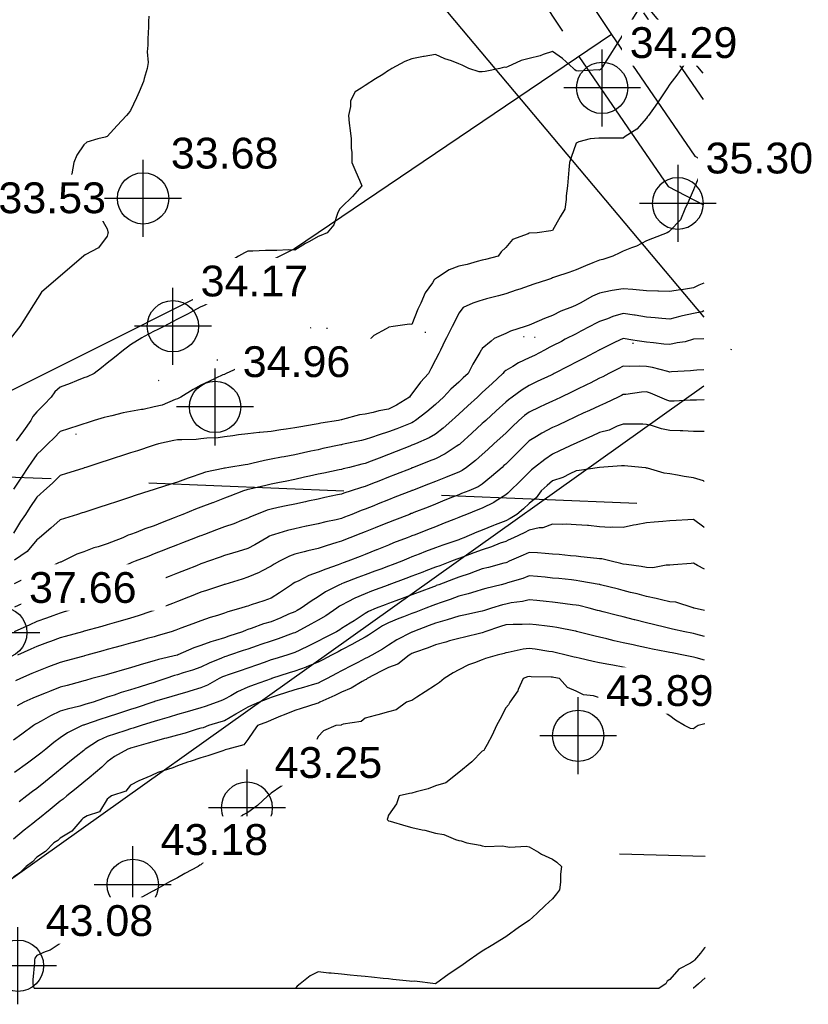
# Model space of a CAD drawing. Header units: feet. Extents: x 3864848 to 3865083, y 295718 to 295949.
# Tile 5 of 7: x 3864982 to 3865083, y 295718 to 295844. Entities that reach past the tile are written whole.
import ezdxf

# ---------------------------------------------------------------- set-up
doc = ezdxf.new("R2010")
doc.units = ezdxf.units.FT
doc.header["$LTSCALE"] = 100
doc.header["$MEASUREMENT"] = 0
doc.linetypes.add('DOT2', pattern=[0.125, 0, -0.125])
doc.linetypes.add('HIDDEN', pattern=[0.375, 0.25, -0.125])
for name, color, linetype in [('C-TOPO-Primaire', 3, 'CONTINUOUS'), ('C-TOPO-Secondaire', 42, 'CONTINUOUS'), ('CL', 4, 'CONTINUOUS'), ('DASH', 3, 'HIDDEN'), ('RPROP', 1, 'CONTINUOUS'), ('TOE', 7, 'DOT2')]:
    doc.layers.add(name, color=color, linetype=linetype)
doc.layers.add('G-ANNO-DIMS', color=1, linetype='CONTINUOUS', lineweight=30)
doc.styles.add('Arial', font='arial.ttf', dxfattribs={"height": 1200})

# ---------------------------------------------------------------- blocks, each defined once
blk = doc.blocks.new('Cotes d_élévation - Cote d_élévation - Cible remplie-175860-Plan Masse')
at = {"layer": 'G-ANNO-DIMS'}
for p, q in [((0, -3), (0, 3)), ((3, 0), (-3, 0))]:
    blk.add_line(p, q, dxfattribs=at)
blk.add_circle((0, 0), 2, dxfattribs=at)

msp = doc.modelspace()

# ---------------------------------------------------------------- linework, layer by layer
at = {"layer": 'C-TOPO-Primaire', "linetype": 'Continuous'}
for points, elevation in [([(3864998.21, 295844.74), (3864998.19, 295844.06), (3864998.2, 295843.37), (3864998.11, 295841.85), (3864998.11, 295841.06), (3864998.02, 295840.19), (3864998.14, 295838.81), (3864998.02, 295838.06), (3864997.63, 295836.8), (3864997.55, 295836.4), (3864996.99, 295835.06), (3864996.65, 295834.3), (3864995.89, 295832.69), (3864995.61, 295832.34), (3864995.37, 295832.06), (3864994.19, 295830.76), (3864992.89, 295829.35), (3864992.65, 295829.3), (3864991.69, 295829.06), (3864990.31, 295828.64), (3864989.89, 295828.31), (3864988.99, 295826.96), (3864988.61, 295826.06), (3864988.36, 295824.59), (3864988.33, 295824.5), (3864988.02, 295823.06), (3864988.98, 295822.15), (3864989.89, 295821.39), (3864990.46, 295820.62), (3864990.93, 295820.06), (3864991.98, 295819.15), (3864992.89, 295817.56), (3864992.99, 295817.16), (3864993, 295817.06), (3864992.98, 295816.97), (3864992.89, 295816.63), (3864991.8, 295815.15), (3864990.08, 295814.25), (3864989.89, 295814.13)], 110), ([(3865069.23, 295807.06), (3865069, 295806.95), (3865067.89, 295806.73), (3865066.5, 295806.45), (3865066.18, 295806.34), (3865064.89, 295806.03), (3865063.84, 295806.11), (3865063.01, 295806.18), (3865061.89, 295806.28), (3865060.44, 295806.51), (3865060.36, 295806.53), (3865058.89, 295806.75), (3865057.6, 295806.35), (3865056.91, 295806.07), (3865055.89, 295805.71), (3865055.46, 295805.49), (3865054.64, 295805.06), (3865053.49, 295804.46), (3865052.89, 295804.15), (3865051.51, 295803.44), (3865051.02, 295803.18), (3865049.89, 295802.6), (3865049.51, 295802.44), (3865048.84, 295802.06), (3865047.56, 295801.39), (3865046.89, 295801.05), (3865045.52, 295800.43), (3865044.81, 295799.98), (3865043.89, 295799.45), (3865043.68, 295799.27), (3865043.52, 295799.06), (3865042.15, 295797.8), (3865040.89, 295796.64), (3865040.59, 295796.36), (3865040.27, 295796.06), (3865039.03, 295794.92), (3865037.89, 295793.89), (3865037.46, 295793.49), (3865036.98, 295793.06), (3865035.87, 295792.08), (3865034.89, 295791.32), (3865034.11, 295790.84), (3865032.33, 295790.06), (3865032.02, 295789.93), (3865031.89, 295789.89), (3865031.6, 295789.77), (3865029.87, 295789.08), (3865028.89, 295788.7), (3865027.69, 295788.26), (3865026.68, 295787.85), (3865025.89, 295787.55), (3865025.49, 295787.46), (3865023.89, 295787.06), (3865023.09, 295786.86), (3865022.89, 295786.81), (3865022.57, 295786.74), (3865020.62, 295786.33), (3865019.89, 295786.18), (3865018.76, 295785.93), (3865018.15, 295785.8), (3865016.89, 295785.53), (3865015.68, 295785.27), (3865014.95, 295785.12), (3865013.89, 295784.9), (3865013.2, 295784.75), (3865011.13, 295784.3), (3865010.89, 295784.25), (3865010.74, 295784.21), (3865010.32, 295784.06), (3865008.57, 295783.38), (3865007.89, 295783.13), (3865006.4, 295782.55), (3865006.36, 295782.53), (3865004.89, 295781.96), (3865004.21, 295781.74), (3865002.58, 295781.06), (3865002.09, 295780.86), (3865001.89, 295780.79), (3865001.45, 295780.61), (3864999.93, 295780.02), (3864998.89, 295779.61), (3864997.72, 295779.23), (3864996.59, 295778.76), (3864995.89, 295778.5), (3864995.56, 295778.39), (3864994.91, 295778.06), (3864993.45, 295777.5), (3864992.89, 295777.28), (3864991.74, 295776.91), (3864991.19, 295776.76), (3864989.89, 295776.28), (3864988.99, 295775.96), (3864987.21, 295775.06), (3864986.98, 295774.97), (3864986.89, 295774.94), (3864986.68, 295774.85), (3864984.92, 295774.03), (3864983.89, 295773.63), (3864982.85, 295773.1), (3864981.01, 295772.18)], 120), ([(3865069.28, 295785.27), (3865069.17, 295785.34), (3865067.89, 295785.75), (3865066.71, 295785.88), (3865065.86, 295786.09), (3865064.89, 295786.23), (3865064.14, 295786.31), (3865062.01, 295786.95), (3865061.89, 295786.96), (3865061.82, 295786.99), (3865061.29, 295787.06), (3865059.09, 295787.26), (3865058.89, 295787.28), (3865058.69, 295787.26), (3865055.89, 295787.06), (3865053.29, 295786.66), (3865052.89, 295786.61), (3865052.07, 295786.24), (3865051.2, 295785.76), (3865049.89, 295785.35), (3865049.18, 295784.77), (3865048.44, 295784.06), (3865047.78, 295783.17), (3865046.89, 295782.46), (3865046.17, 295781.78), (3865045.32, 295781.06), (3865044.44, 295780.51), (3865043.89, 295780.23), (3865042.55, 295779.72), (3865042.31, 295779.64), (3865040.89, 295779.06), (3865040.17, 295778.78), (3865038.54, 295778.06), (3865038.07, 295777.88), (3865037.89, 295777.82), (3865037.52, 295777.69), (3865035.83, 295777.12), (3865034.89, 295776.77), (3865033.64, 295776.31), (3865032.79, 295775.96), (3865031.89, 295775.61), (3865031.5, 295775.45), (3865030.6, 295775.06), (3865029.36, 295774.59), (3865028.89, 295774.42), (3865027.89, 295774.06), (3865027.15, 295773.8), (3865025.89, 295773.34), (3865024.95, 295773), (3865023.08, 295772.25), (3865022.89, 295772.18), (3865022.81, 295772.14), (3865022.62, 295772.06), (3865020.81, 295771.14), (3865019.89, 295770.51), (3865018.98, 295769.97), (3865017.72, 295769.06), (3865017.18, 295768.77), (3865016.89, 295768.62), (3865016.11, 295768.28), (3865015.11, 295767.84), (3865013.89, 295767.34), (3865012.89, 295767.06), (3865011.3, 295766.47), (3865010.89, 295766.34), (3865010.68, 295766.27), (3865010.2, 295766.06), (3865008.47, 295765.48), (3865007.89, 295765.29), (3865006.77, 295764.93), (3865006.17, 295764.78), (3865004.89, 295764.31), (3865003.97, 295763.98), (3865001.92, 295763.09), (3865001.89, 295763.08), (3865001.88, 295763.07), (3865001.83, 295763.06), (3864999.44, 295762.51), (3864998.89, 295762.34), (3864997.86, 295762.03), (3864997.11, 295761.84), (3864995.89, 295761.43), (3864994.81, 295761.14), (3864993.64, 295760.81), (3864992.89, 295760.6), (3864992.47, 295760.48), (3864990.93, 295760.06), (3864990.11, 295759.84), (3864989.89, 295759.78), (3864989.5, 295759.67), (3864987.76, 295759.19), (3864986.89, 295758.95), (3864985.52, 295758.43), (3864985.09, 295758.26), (3864983.89, 295757.79), (3864983.38, 295757.57), (3864982.25, 295757.06), (3864981.36, 295756.59)], 130), ([(3865069.33, 295762.41), (3865068.23, 295762.72), (3865067.89, 295762.82), (3865067.69, 295762.86), (3865066.63, 295763.06), (3865065.17, 295763.34), (3865064.89, 295763.39), (3865064.47, 295763.48), (3865062.66, 295763.83), (3865061.89, 295764), (3865060.7, 295764.26), (3865060.19, 295764.36), (3865058.89, 295764.65), (3865057.74, 295764.91), (3865056.81, 295765.14), (3865055.89, 295765.35), (3865055.33, 295765.49), (3865053.09, 295766.06), (3865052.93, 295766.1), (3865052.89, 295766.11), (3865052.83, 295766.12), (3865050.43, 295766.6), (3865049.89, 295766.69), (3865049.18, 295766.77), (3865047.76, 295766.93), (3865046.89, 295767.03), (3865045.98, 295766.97), (3865044.82, 295766.99), (3865043.89, 295766.94), (3865043.22, 295766.73), (3865041.22, 295766.06), (3865040.99, 295765.96), (3865040.89, 295765.93), (3865040.72, 295765.89), (3865038.6, 295765.35), (3865037.89, 295765.19), (3865036.71, 295764.88), (3865036.21, 295764.74), (3865034.89, 295764.4), (3865033.95, 295764), (3865032.22, 295763.39), (3865031.89, 295763.26), (3865031.76, 295763.19), (3865031.55, 295763.06), (3865030.06, 295761.89), (3865028.89, 295761.49), (3865027.95, 295761), (3865026.15, 295760.06), (3865026.02, 295759.94), (3865025.89, 295759.89), (3865025.53, 295759.69), (3865024.1, 295758.85), (3865022.89, 295758.35), (3865022.03, 295757.92), (3865020.12, 295757.06), (3865019.98, 295756.97), (3865019.89, 295756.94), (3865019.71, 295756.88), (3865017.71, 295756.24), (3865016.89, 295755.98), (3865015.53, 295755.42), (3865015.07, 295755.24), (3865013.89, 295754.76), (3865013.4, 295754.55), (3865012.14, 295754.06), (3865011.62, 295753.33), (3865010.89, 295752.29), (3865010.36, 295751.59), (3865008.34, 295751.06), (3865008.01, 295750.94), (3865007.89, 295750.91), (3865007.68, 295750.85), (3865005.78, 295750.17), (3865004.89, 295749.94), (3865003.49, 295749.46), (3865003.19, 295749.36), (3865001.89, 295748.91), (3865001.31, 295748.64), (3864999.36, 295748.06), (3864999.04, 295747.91), (3864998.89, 295747.84), (3864998.49, 295747.65), (3864996.95, 295747), (3864995.89, 295746.43), (3864995.27, 295745.68), (3864993.44, 295745.06), (3864993.12, 295744.83), (3864992.89, 295744.63), (3864991.9, 295743.05), (3864990.34, 295742.51), (3864989.89, 295742.26), (3864989.79, 295742.16), (3864989.63, 295742.06), (3864988.38, 295740.57), (3864986.89, 295739.68), (3864986.57, 295739.38), (3864986.06, 295739.06), (3864985, 295737.95), (3864983.89, 295737.22), (3864983.33, 295736.62), (3864982.52, 295736.06), (3864981.71, 295735.24), (3864980.89, 295734.67)], 140)]:
    msp.add_lwpolyline(points, dxfattribs=dict(at, elevation=elevation))
at = {"layer": 'C-TOPO-Primaire', "elevation": 110, "flags": 128}
msp.add_lwpolyline([(3864989.89, 295814.13), (3864984.48, 295809.47), (3864981.72, 295805.06), (3864974.56, 295796.06)], dxfattribs=at)
at = {"layer": 'C-TOPO-Secondaire'}
for p, q in [((3864983.55, 295720.49, 142), (3865016.99, 295720.49, 144)), ((3865016.99, 295720.49, 144), (3865063.52, 295720.49, 146))]:
    msp.add_line(p, q, dxfattribs=at)
at = {"layer": 'C-TOPO-Secondaire', "linetype": 'Continuous'}
for points, elevation in [([(3865060.64, 295845.31), (3865059.87, 295844.06), (3865059.5, 295843.45), (3865058.89, 295842.47), (3865058.35, 295841.6), (3865058.01, 295841.06), (3865057.19, 295839.76), (3865056.52, 295838.69), (3865056.13, 295838.06), (3865056.01, 295837.94), (3865055.89, 295837.85), (3865055.71, 295837.87), (3865053.22, 295837.73), (3865052.89, 295837.76), (3865052.72, 295837.89), (3865052.56, 295838.06), (3865051.15, 295839.32), (3865049.89, 295840.25), (3865048.68, 295839.85), (3865048.28, 295839.67), (3865046.89, 295839.33), (3865045.86, 295839.09), (3865044.11, 295838.28), (3865043.89, 295838.2), (3865043.74, 295838.21), (3865043.14, 295838.06), (3865041.26, 295837.69), (3865040.89, 295837.62), (3865040.47, 295837.64), (3865039.18, 295838.06), (3865038.3, 295838.47), (3865037.89, 295838.66), (3865036.93, 295839.02), (3865036.11, 295839.28), (3865034.89, 295839.84), (3865033.44, 295839.61), (3865033.35, 295839.6), (3865031.89, 295839.3), (3865030.99, 295838.96), (3865029.32, 295838.06), (3865029.06, 295837.9), (3865028.89, 295837.79), (3865028.14, 295837.31), (3865027.22, 295836.73), (3865025.89, 295835.88), (3865025.4, 295835.55), (3865024.61, 295835.06), (3865024.03, 295833.92), (3865024.03, 295833.2), (3865023.75, 295832.06), (3865023.87, 295831.08), (3865023.97, 295830.14), (3865024.11, 295829.06), (3865024.11, 295827.84), (3865024.18, 295827.35), (3865024.18, 295826.06), (3865024.7, 295824.87), (3865025.16, 295823.79), (3865025.47, 295823.06), (3865024.27, 295821.68), (3865022.89, 295820.32), (3865022.75, 295820.2), (3865022.61, 295820.06), (3865022.36, 295819.53), (3865021.89, 295818.06), (3865021.06, 295817.06), (3865020.24, 295816.72), (3865019.89, 295816.57), (3865018.79, 295815.95), (3865018.27, 295815.68), (3865016.89, 295814.83), (3865016.09, 295814.86), (3865014.61, 295814.78), (3865013.89, 295814.81), (3865013.14, 295814.81), (3865011.53, 295814.7), (3865010.89, 295814.7), (3865010.46, 295814.49), (3865009.69, 295814.06), (3865008.6, 295813.35), (3865007.89, 295812.64), (3865007.18, 295811.77), (3865006.59, 295811.06), (3865006.21, 295809.74), (3865006.15, 295809.32), (3865005.86, 295808.06), (3865005.21, 295807.74), (3865004.89, 295807.57), (3865003.87, 295807.04), (3865003.24, 295806.71), (3865001.89, 295806), (3865001.27, 295805.68), (3865000.13, 295805.06), (3864999.29, 295804.66), (3864998.89, 295804.48), (3864997.63, 295803.8), (3864997.31, 295803.64), (3864995.89, 295802.74), (3864995.5, 295802.45), (3864994.99, 295802.06), (3864993.82, 295801.13), (3864992.89, 295800.38), (3864992.16, 295799.79), (3864991.24, 295799.06), (3864990.32, 295798.63), (3864989.89, 295798.5), (3864988.98, 295798.14), (3864988.15, 295797.8), (3864986.89, 295797.34), (3864986.21, 295796.74), (3864985.72, 295796.06), (3864984.83, 295795.12), (3864983.89, 295794.18), (3864983.37, 295793.59), (3864983.11, 295793.06), (3864982.19, 295791.76), (3864981.27, 295790.44)], 112), ([(3865069.15, 295842.1), (3865068.38, 295841.06), (3865068.18, 295840.78), (3865067.89, 295840.37), (3865066.99, 295838.96), (3865066.37, 295838.06), (3865065.76, 295837.19), (3865064.89, 295836.04), (3865064.5, 295835.45), (3865064.22, 295835.06), (3865063.29, 295833.66), (3865062.77, 295832.94), (3865062.15, 295832.06), (3865062.04, 295831.91), (3865061.89, 295831.71), (3865060.67, 295830.29), (3865059.18, 295829.35), (3865058.89, 295829.14), (3865058.8, 295829.15), (3865055.98, 295829.15), (3865055.89, 295829.15), (3865055.79, 295829.16), (3865054.69, 295829.06), (3865053.25, 295828.7), (3865052.89, 295828.5), (3865052.27, 295826.68), (3865052.04, 295826.06), (3865051.95, 295825.12), (3865051.88, 295824.07), (3865051.77, 295823.06), (3865051.63, 295821.8), (3865051.62, 295821.33), (3865051.43, 295820.06), (3865050.85, 295819.1), (3865049.89, 295817.36), (3865049.66, 295817.29), (3865047.89, 295817.06), (3865046.93, 295817.02), (3865046.89, 295817), (3865046.76, 295816.93), (3865044.76, 295816.19), (3865043.89, 295815.18), (3865043.32, 295814.63), (3865042.93, 295814.06), (3865041.29, 295813.66), (3865040.89, 295813.56), (3865040.22, 295813.38), (3865038.93, 295813.02), (3865037.89, 295812.78), (3865036.64, 295812.31), (3865035.16, 295811.33), (3865034.89, 295811.17), (3865034.81, 295811.14), (3865034.75, 295811.06), (3865034.51, 295810.68), (3865033.58, 295809.37), (3865033.02, 295808.06), (3865032.64, 295807.31), (3865031.89, 295805.35), (3865031.58, 295805.38), (3865029.49, 295805.06), (3865028.95, 295805), (3865028.89, 295804.94), (3865028.59, 295804.76), (3865027.02, 295803.93), (3865025.89, 295802.81), (3865025.6, 295802.35), (3865025.32, 295802.06), (3865023.84, 295801.12), (3865022.89, 295800.87), (3865021.58, 295800.75), (3865021.25, 295800.7), (3865019.89, 295800.59), (3865018.42, 295800.59), (3865018.36, 295800.59), (3865016.89, 295800.59), (3865015.41, 295800.57), (3865015.38, 295800.57), (3865013.89, 295800.56), (3865012.5, 295800.45), (3865012.28, 295800.45), (3865010.89, 295800.36), (3865010.01, 295799.94), (3865008.11, 295799.06), (3865007.96, 295798.99), (3865007.89, 295798.96), (3865007.71, 295798.88), (3865005.91, 295798.04), (3865004.89, 295797.56), (3865003.91, 295797.04), (3865002.31, 295796.06), (3865002.04, 295795.91), (3865001.89, 295795.85), (3865001.59, 295795.76), (3864999.94, 295795.01), (3864998.89, 295794.79), (3864997.48, 295794.47), (3864997.29, 295794.45), (3864995.89, 295794.2), (3864994.93, 295794.02), (3864993.48, 295793.64), (3864992.89, 295793.52), (3864992.51, 295793.44), (3864991.21, 295793.06), (3864990.21, 295792.74), (3864989.89, 295792.63), (3864989.26, 295792.43), (3864987.95, 295792), (3864986.89, 295791.66), (3864986.09, 295790.86), (3864985.28, 295790.06), (3864984.58, 295789.37), (3864983.89, 295788.72), (3864983.21, 295787.74), (3864982.75, 295787.06), (3864982, 295785.95), (3864980.89, 295784.28)], 114), ([(3865069.19, 295825.49), (3865068.96, 295824.99), (3865068.3, 295823.47), (3865068.12, 295823.06), (3865068.05, 295822.9), (3865067.89, 295822.54), (3865067.13, 295820.82), (3865066.79, 295820.06), (3865066.23, 295818.72), (3865064.89, 295817.31), (3865064.77, 295817.19), (3865064.53, 295817.06), (3865062.65, 295816.31), (3865061.89, 295816.01), (3865060.6, 295815.35), (3865059.98, 295815.14), (3865058.89, 295814.71), (3865058.47, 295814.48), (3865057.58, 295814.06), (3865056.31, 295813.64), (3865055.89, 295813.54), (3865055.03, 295813.2), (3865054.1, 295812.85), (3865052.89, 295812.32), (3865051.96, 295811.99), (3865050.24, 295811.41), (3865049.89, 295811.29), (3865049.72, 295811.23), (3865049.22, 295811.06), (3865047.48, 295810.47), (3865046.89, 295810.28), (3865045.7, 295809.87), (3865045.24, 295809.71), (3865043.89, 295809.24), (3865042.96, 295808.99), (3865041.43, 295808.6), (3865040.89, 295808.45), (3865040.58, 295808.37), (3865039.69, 295808.06), (3865038.45, 295807.5), (3865037.89, 295806.8), (3865037.31, 295805.64), (3865037.02, 295805.06), (3865036.31, 295803.64), (3865036.14, 295803.31), (3865035.52, 295802.06), (3865035.31, 295801.64), (3865034.89, 295800.82), (3865034.3, 295799.65), (3865034, 295799.06), (3865032.99, 295797.96), (3865031.89, 295796.47), (3865031.68, 295796.27), (3865031.56, 295796.06), (3865029.93, 295795.02), (3865028.89, 295794.52), (3865027.65, 295794.3), (3865026.92, 295794.09), (3865025.89, 295793.87), (3865025.17, 295793.78), (3865023, 295793.17), (3865022.89, 295793.15), (3865022.81, 295793.14), (3865022.49, 295793.06), (3865020.25, 295792.7), (3865019.89, 295792.63), (3865019.36, 295792.53), (3865017.68, 295792.27), (3865016.89, 295792.11), (3865015.78, 295791.95), (3865015.09, 295791.86), (3865013.89, 295791.67), (3865012.41, 295791.54), (3865012.36, 295791.53), (3865010.89, 295791.37), (3865009.71, 295791.24), (3865008.95, 295791.11), (3865007.89, 295790.99), (3865007.1, 295790.85), (3865005.64, 295790.8), (3865004.89, 295790.7), (3865004.3, 295790.65), (3865002.44, 295790.6), (3865001.89, 295790.57), (3865001.44, 295790.51), (3864999.44, 295790.06), (3864999.02, 295789.93), (3864998.89, 295789.89), (3864998.64, 295789.81), (3864996.76, 295789.19), (3864995.89, 295788.91), (3864994.49, 295788.46), (3864994.19, 295788.36), (3864992.89, 295787.94), (3864992.23, 295787.72), (3864990.16, 295787.06), (3864989.96, 295787), (3864989.89, 295786.97), (3864989.77, 295786.93), (3864987.68, 295786.27), (3864986.89, 295786.01), (3864985.89, 295785.06), (3864984.78, 295784.06), (3864984.31, 295783.64), (3864983.89, 295783.27), (3864983.01, 295781.94), (3864982.43, 295781.06), (3864981.82, 295780.13), (3864980.89, 295778.65)], 116), ([(3865069.22, 295810.61), (3865068.6, 295810.35), (3865067.89, 295810), (3865066.65, 295809.82), (3865066.19, 295809.76), (3865064.89, 295809.57), (3865063.43, 295809.6), (3865063.36, 295809.59), (3865061.89, 295809.62), (3865060.58, 295809.75), (3865060.16, 295809.79), (3865058.89, 295809.91), (3865057.49, 295809.66), (3865057.31, 295809.64), (3865055.89, 295809.35), (3865054.99, 295808.96), (3865053.39, 295808.06), (3865053.06, 295807.89), (3865052.89, 295807.8), (3865052.44, 295807.61), (3865050.93, 295807.02), (3865049.89, 295806.48), (3865048.84, 295806.11), (3865047.19, 295805.36), (3865046.89, 295805.24), (3865046.76, 295805.19), (3865046.38, 295805.06), (3865044.49, 295804.46), (3865043.89, 295804.2), (3865042.42, 295803.53), (3865042.04, 295803.21), (3865040.89, 295802.28), (3865040.81, 295802.14), (3865040.76, 295802.06), (3865040.58, 295801.75), (3865039.69, 295800.26), (3865039.08, 295799.06), (3865038.45, 295798.5), (3865037.89, 295797.97), (3865036.88, 295797.07), (3865035.93, 295796.06), (3865035.39, 295795.56), (3865034.89, 295795.11), (3865033.79, 295794.16), (3865032.36, 295793.06), (3865032.08, 295792.88), (3865031.89, 295792.78), (3865031.44, 295792.6), (3865029.94, 295792.01), (3865028.89, 295791.6), (3865027.71, 295791.24), (3865026.71, 295790.88), (3865025.89, 295790.61), (3865025.44, 295790.51), (3865023.33, 295790.06), (3865022.97, 295789.98), (3865022.89, 295789.96), (3865022.77, 295789.94), (3865020.49, 295789.46), (3865019.89, 295789.33), (3865018.96, 295789.13), (3865018.02, 295788.93), (3865016.89, 295788.69), (3865015.52, 295788.43), (3865015.19, 295788.36), (3865013.89, 295788.1), (3865013.01, 295787.94), (3865011.39, 295787.56), (3865010.89, 295787.45), (3865010.54, 295787.41), (3865008.45, 295787.06), (3865007.97, 295786.98), (3865007.89, 295786.96), (3865007.75, 295786.92), (3865005.48, 295786.47), (3865004.89, 295786.23), (3865003.64, 295785.81), (3865003.26, 295785.69), (3865001.89, 295785.19), (3865001.03, 295784.92), (3864999.14, 295784.31), (3864998.89, 295784.23), (3864998.76, 295784.19), (3864998.36, 295784.06), (3864996.47, 295783.48), (3864995.89, 295783.27), (3864994.71, 295782.88), (3864994.23, 295782.72), (3864992.89, 295782.28), (3864991.97, 295781.98), (3864990.27, 295781.43), (3864989.89, 295781.31), (3864989.7, 295781.25), (3864989.1, 295781.06), (3864987.43, 295780.52), (3864986.89, 295780.35), (3864985.67, 295779.28), (3864984.22, 295778.06), (3864984.04, 295777.91), (3864983.89, 295777.8), (3864982.64, 295776.31), (3864981.02, 295775.19)], 118), ([(3865069.24, 295803.51), (3865067.89, 295803.44), (3865066.83, 295803.12), (3865065.81, 295802.97), (3865064.89, 295802.76), (3865064.12, 295802.83), (3865062.81, 295802.98), (3865061.89, 295803.06), (3865060.7, 295803.25), (3865060.15, 295803.32), (3865058.89, 295803.53), (3865057.88, 295803.07), (3865055.93, 295802.09), (3865055.89, 295802.08), (3865055.88, 295802.07), (3865055.86, 295802.06), (3865053.91, 295801.04), (3865052.89, 295800.51), (3865051.93, 295800.02), (3865050.1, 295799.06), (3865049.96, 295798.99), (3865049.89, 295798.96), (3865049.7, 295798.87), (3865047.92, 295798.03), (3865046.89, 295797.54), (3865045.97, 295796.98), (3865044.7, 295796.06), (3865044.23, 295795.72), (3865043.89, 295795.42), (3865042.66, 295794.29), (3865041.32, 295793.06), (3865041.1, 295792.85), (3865040.89, 295792.66), (3865039.53, 295791.42), (3865038.04, 295790.06), (3865037.96, 295789.99), (3865037.89, 295789.93), (3865037.56, 295789.73), (3865036.15, 295788.8), (3865034.89, 295788.18), (3865034.09, 295787.86), (3865032.07, 295787.06), (3865031.94, 295787.01), (3865031.89, 295786.99), (3865031.77, 295786.94), (3865029.79, 295786.16), (3865028.89, 295785.8), (3865027.64, 295785.31), (3865026.82, 295784.99), (3865025.89, 295784.62), (3865025.45, 295784.5), (3865024.09, 295784.06), (3865023.19, 295783.76), (3865022.89, 295783.65), (3865022.37, 295783.54), (3865020.75, 295783.2), (3865019.89, 295783.02), (3865018.56, 295782.73), (3865018.28, 295782.67), (3865016.89, 295782.37), (3865015.81, 295782.14), (3865014.75, 295781.92), (3865013.89, 295781.74), (3865013.36, 295781.59), (3865011.99, 295781.06), (3865011.22, 295780.73), (3865010.89, 295780.56), (3865010.1, 295780.27), (3865009.08, 295779.87), (3865007.89, 295779.46), (3865006.88, 295779.07), (3865005.33, 295778.5), (3865004.89, 295778.33), (3865004.69, 295778.26), (3865004.19, 295778.06), (3865002.53, 295777.42), (3865001.89, 295777.17), (3865000.43, 295776.6), (3865000.37, 295776.58), (3864998.89, 295776), (3864998.22, 295775.73), (3864996.49, 295775.06), (3864996.06, 295774.89), (3864995.89, 295774.82), (3864995.5, 295774.67), (3864993.9, 295774.05), (3864992.89, 295773.65), (3864991.74, 295773.21), (3864990.6, 295772.77), (3864989.89, 295772.49), (3864989.57, 295772.38), (3864988.53, 295772.06), (3864987.25, 295771.7), (3864986.89, 295771.6), (3864986.18, 295771.35), (3864985.01, 295770.94), (3864983.89, 295770.54), (3864982.91, 295770.05), (3864981.03, 295769.2)], 122), ([(3865069.25, 295799.55), (3865068.32, 295799.49), (3865067.89, 295799.47), (3865067.52, 295799.43), (3865065.11, 295799.28), (3865064.89, 295799.26), (3865064.64, 295799.31), (3865062.65, 295799.82), (3865061.89, 295799.96), (3865060.96, 295799.99), (3865059.78, 295799.95), (3865058.89, 295799.99), (3865058.28, 295799.67), (3865057.09, 295799.06), (3865056.29, 295798.66), (3865055.89, 295798.46), (3865054.68, 295797.85), (3865054.29, 295797.66), (3865052.89, 295796.97), (3865052.28, 295796.67), (3865050.99, 295796.06), (3865050.24, 295795.71), (3865049.89, 295795.55), (3865048.93, 295795.1), (3865048.19, 295794.76), (3865046.89, 295794.14), (3865046.27, 295793.68), (3865045.57, 295793.06), (3865044.71, 295792.25), (3865043.89, 295791.45), (3865043.17, 295790.78), (3865042.37, 295790.06), (3865041.6, 295789.35), (3865040.89, 295788.71), (3865040.01, 295787.94), (3865038.88, 295787.06), (3865038.29, 295786.66), (3865037.89, 295786.47), (3865036.91, 295786.08), (3865036.17, 295785.78), (3865034.89, 295785.28), (3865034.02, 295784.93), (3865031.94, 295784.11), (3865031.89, 295784.09), (3865031.87, 295784.08), (3865031.82, 295784.06), (3865029.71, 295783.24), (3865028.89, 295782.91), (3865027.56, 295782.39), (3865027, 295782.16), (3865025.89, 295781.73), (3865025.4, 295781.55), (3865024.21, 295781.06), (3865023.26, 295780.69), (3865022.89, 295780.54), (3865022.21, 295780.38), (3865020.85, 295780.1), (3865019.89, 295779.86), (3865018.41, 295779.54), (3865018.36, 295779.53), (3865016.89, 295779.21), (3865015.97, 295778.98), (3865014.31, 295778.48), (3865013.89, 295778.37), (3865013.68, 295778.27), (3865013.3, 295778.06), (3865011.78, 295777.17), (3865010.89, 295776.7), (3865009.64, 295776.31), (3865008.93, 295776.09), (3865007.89, 295775.78), (3865007.37, 295775.59), (3865005.87, 295775.06), (3865005.15, 295774.8), (3865004.89, 295774.72), (3865004.33, 295774.5), (3865002.98, 295773.97), (3865001.89, 295773.54), (3865000.82, 295773.13), (3864999.4, 295772.57), (3864998.89, 295772.37), (3864998.67, 295772.28), (3864998.09, 295772.06), (3864996.5, 295771.45), (3864995.89, 295771.22), (3864994.57, 295770.74), (3864994.31, 295770.64), (3864992.89, 295770.16), (3864992.06, 295769.89), (3864990.19, 295769.36), (3864989.89, 295769.27), (3864989.73, 295769.22), (3864989.14, 295769.06), (3864987.37, 295768.58), (3864986.89, 295768.44), (3864985.92, 295768.09), (3864985.14, 295767.81), (3864983.89, 295767.35), (3864983, 295766.95), (3864981, 295766.06)], 124), ([(3865069.26, 295795.72), (3865068.29, 295795.66), (3865067.89, 295795.64), (3865067.47, 295795.64), (3865065.42, 295795.53), (3865064.89, 295795.53), (3865064.49, 295795.66), (3865063.62, 295796.06), (3865062.4, 295796.57), (3865061.89, 295796.73), (3865061.27, 295796.68), (3865059.23, 295796.4), (3865058.89, 295796.37), (3865058.69, 295796.26), (3865058.27, 295796.06), (3865056.66, 295795.29), (3865055.89, 295794.95), (3865054.6, 295794.35), (3865053.81, 295793.98), (3865052.89, 295793.55), (3865052.56, 295793.4), (3865051.83, 295793.06), (3865050.51, 295792.44), (3865049.89, 295792.16), (3865048.52, 295791.43), (3865047.84, 295791.01), (3865046.89, 295790.44), (3865046.69, 295790.26), (3865046.49, 295790.06), (3865045.19, 295788.76), (3865043.89, 295787.49), (3865043.66, 295787.29), (3865043.42, 295787.06), (3865042.07, 295785.88), (3865040.89, 295784.92), (3865040.36, 295784.59), (3865039.15, 295784.06), (3865038.24, 295783.71), (3865037.89, 295783.57), (3865037.08, 295783.24), (3865036.1, 295782.86), (3865034.89, 295782.38), (3865033.95, 295782), (3865032.11, 295781.28), (3865031.89, 295781.19), (3865031.8, 295781.15), (3865031.56, 295781.06), (3865029.64, 295780.31), (3865028.89, 295780.02), (3865027.49, 295779.46), (3865027.16, 295779.33), (3865025.89, 295778.83), (3865025.34, 295778.61), (3865023.95, 295778.06), (3865023.19, 295777.76), (3865022.89, 295777.64), (3865022.28, 295777.45), (3865020.9, 295777.05), (3865019.89, 295776.7), (3865018.56, 295776.39), (3865018.1, 295776.27), (3865016.89, 295775.98), (3865016.23, 295775.72), (3865014.94, 295775.06), (3865014.27, 295774.68), (3865013.89, 295774.42), (3865012.62, 295773.79), (3865012.32, 295773.63), (3865010.89, 295773.02), (3865010.16, 295772.79), (3865007.94, 295772.11), (3865007.89, 295772.1), (3865007.86, 295772.09), (3865007.78, 295772.06), (3865005.62, 295771.33), (3865004.89, 295771.1), (3865003.43, 295770.52), (3865003.31, 295770.48), (3865001.89, 295769.93), (3865001.27, 295769.68), (3864999.68, 295769.06), (3864999.11, 295768.84), (3864998.89, 295768.77), (3864998.46, 295768.63), (3864996.87, 295768.08), (3864995.89, 295767.78), (3864994.56, 295767.39), (3864994.1, 295767.27), (3864992.89, 295766.93), (3864992.21, 295766.74), (3864989.96, 295766.12), (3864989.89, 295766.11), (3864989.85, 295766.1), (3864989.72, 295766.06), (3864987.5, 295765.45), (3864986.89, 295765.29), (3864985.66, 295764.82), (3864985.27, 295764.68), (3864983.89, 295764.16), (3864983.13, 295763.82), (3864981.43, 295763.06)], 126), ([(3865069.26, 295791.65), (3865067.89, 295791.67), (3865066.56, 295791.73), (3865066.21, 295791.74), (3865064.89, 295791.8), (3865063.81, 295791.98), (3865062.53, 295792.42), (3865061.89, 295792.56), (3865061.41, 295792.58), (3865059.37, 295792.58), (3865058.89, 295792.59), (3865058.16, 295792.32), (3865057.13, 295791.82), (3865055.89, 295791.53), (3865054.89, 295791.06), (3865053.08, 295790.25), (3865052.89, 295790.16), (3865052.82, 295790.13), (3865052.67, 295790.06), (3865050.78, 295789.17), (3865049.89, 295788.75), (3865048.87, 295788.08), (3865047.58, 295787.06), (3865047.2, 295786.75), (3865046.89, 295786.46), (3865045.68, 295785.27), (3865044.44, 295784.06), (3865044.16, 295783.79), (3865043.89, 295783.56), (3865042.53, 295782.7), (3865042.36, 295782.59), (3865040.89, 295781.85), (3865040.32, 295781.63), (3865038.88, 295781.06), (3865038.17, 295780.78), (3865037.89, 295780.67), (3865037.24, 295780.41), (3865036.02, 295779.93), (3865034.89, 295779.48), (3865033.87, 295779.08), (3865032.29, 295778.46), (3865031.89, 295778.3), (3865031.71, 295778.24), (3865031.27, 295778.06), (3865029.54, 295777.41), (3865028.89, 295777.14), (3865027.41, 295776.54), (3865027.35, 295776.52), (3865025.89, 295775.93), (3865025.27, 295775.68), (3865023.67, 295775.06), (3865023.09, 295774.86), (3865022.89, 295774.79), (3865022.45, 295774.62), (3865020.88, 295774.07), (3865019.89, 295773.65), (3865018.71, 295773.24), (3865017.4, 295772.57), (3865016.89, 295772.34), (3865016.71, 295772.24), (3865016.46, 295772.06), (3865014.93, 295771.02), (3865013.89, 295770.34), (3865012.95, 295770), (3865011.31, 295769.48), (3865010.89, 295769.34), (3865010.68, 295769.27), (3865009.99, 295769.06), (3865008.33, 295768.62), (3865007.89, 295768.45), (3865006.99, 295768.15), (3865006.08, 295767.87), (3865004.89, 295767.47), (3865003.87, 295767.08), (3865002.33, 295766.49), (3865001.89, 295766.33), (3865001.69, 295766.26), (3865001.09, 295766.06), (3864999.4, 295765.56), (3864998.89, 295765.41), (3864998, 295765.17), (3864997.04, 295764.91), (3864995.89, 295764.59), (3864994.69, 295764.26), (3864993.87, 295764.04), (3864992.89, 295763.77), (3864992.33, 295763.62), (3864990.29, 295763.06), (3864989.98, 295762.97), (3864989.89, 295762.95), (3864989.74, 295762.91), (3864987.63, 295762.33), (3864986.89, 295762.12), (3864985.4, 295761.55), (3864985.38, 295761.55), (3864983.89, 295760.98), (3864983.25, 295760.7), (3864981.82, 295760.06), (3864981.18, 295759.77)], 128), ([(3865069.29, 295779.38), (3865069.25, 295779.41), (3865067.89, 295780.41), (3865067.2, 295780.37), (3865065.68, 295780.27), (3865064.89, 295780.22), (3865063.98, 295780.15), (3865062.88, 295780.07), (3865061.89, 295779.99), (3865060.57, 295779.74), (3865060.25, 295779.7), (3865058.89, 295779.39), (3865057.51, 295779.44), (3865057.24, 295779.4), (3865055.89, 295779.48), (3865054.46, 295779.63), (3865054.33, 295779.62), (3865052.89, 295779.72), (3865051.63, 295779.8), (3865051.19, 295779.76), (3865049.89, 295779.82), (3865048.62, 295779.33), (3865048.17, 295779.33), (3865046.89, 295779.06), (3865046.26, 295778.69), (3865044.9, 295778.06), (3865044.21, 295777.75), (3865043.89, 295777.61), (3865043.19, 295777.36), (3865042.05, 295776.9), (3865040.89, 295776.54), (3865039.81, 295776.14), (3865038.47, 295775.63), (3865037.89, 295775.42), (3865037.63, 295775.33), (3865036.94, 295775.06), (3865035.45, 295774.5), (3865034.89, 295774.29), (3865033.65, 295773.82), (3865033.27, 295773.68), (3865031.89, 295773.16), (3865031.09, 295772.86), (3865028.95, 295772.06), (3865028.91, 295772.04), (3865028.89, 295772.04), (3865028.85, 295772.02), (3865026.72, 295771.23), (3865025.89, 295770.91), (3865024.6, 295770.35), (3865023.7, 295769.87), (3865022.89, 295769.47), (3865022.63, 295769.32), (3865022.27, 295769.06), (3865020.86, 295768.09), (3865019.89, 295767.53), (3865018.93, 295767.02), (3865017.14, 295766.06), (3865016.98, 295765.97), (3865016.89, 295765.93), (3865016.69, 295765.86), (3865014.79, 295765.16), (3865013.89, 295764.86), (3865012.54, 295764.41), (3865012.08, 295764.25), (3865010.89, 295763.84), (3865010.3, 295763.65), (3865008.55, 295763.06), (3865008.06, 295762.89), (3865007.89, 295762.84), (3865007.5, 295762.67), (3865005.93, 295762.02), (3865004.89, 295761.52), (3865003.81, 295761.14), (3865002.62, 295760.79), (3865001.89, 295760.55), (3865001.5, 295760.45), (3865000.39, 295760.06), (3864999.26, 295759.69), (3864998.89, 295759.58), (3864998.18, 295759.35), (3864996.97, 295758.98), (3864995.89, 295758.62), (3864994.67, 295758.28), (3864993.78, 295757.95), (3864992.89, 295757.67), (3864992.42, 295757.53), (3864991.09, 295757.06), (3864990.16, 295756.79), (3864989.89, 295756.7), (3864989.39, 295756.55), (3864987.78, 295756.17), (3864986.89, 295755.88), (3864985.63, 295755.32), (3864984.44, 295754.61), (3864983.89, 295754.31), (3864983.73, 295754.22), (3864983.48, 295754.06), (3864981.98, 295752.98), (3864980.89, 295752.19)], 132), ([(3865069.3, 295774.05), (3865068.42, 295774.53), (3865067.89, 295774.81), (3865067.61, 295774.77), (3865065.33, 295774.62), (3865064.89, 295774.56), (3865064.41, 295774.58), (3865062.71, 295774.24), (3865061.89, 295774.26), (3865061.23, 295774.4), (3865059.32, 295774.63), (3865058.89, 295774.71), (3865058.61, 295774.78), (3865057.39, 295775.06), (3865056.19, 295775.36), (3865055.89, 295775.39), (3865055.53, 295775.42), (3865053.48, 295775.64), (3865052.89, 295775.7), (3865052.18, 295775.77), (3865050.74, 295775.91), (3865049.89, 295775.99), (3865048.91, 295776.04), (3865047.96, 295776.13), (3865046.89, 295776.18), (3865046.12, 295775.83), (3865044.34, 295775.06), (3865044.03, 295774.92), (3865043.89, 295774.87), (3865043.64, 295774.81), (3865041.68, 295774.27), (3865040.89, 295774.08), (3865039.41, 295773.54), (3865039.35, 295773.52), (3865037.89, 295773.03), (3865037.19, 295772.76), (3865035.31, 295772.06), (3865035, 295771.95), (3865034.89, 295771.9), (3865034.64, 295771.81), (3865032.82, 295771.13), (3865031.89, 295770.77), (3865030.64, 295770.31), (3865029.84, 295770.01), (3865028.89, 295769.65), (3865028.46, 295769.49), (3865027.31, 295769.06), (3865026.32, 295768.63), (3865025.89, 295768.37), (3865024.48, 295767.47), (3865023.99, 295767.16), (3865022.89, 295766.46), (3865022.65, 295766.3), (3865022.22, 295766.06), (3865020.69, 295765.26), (3865019.89, 295764.84), (3865018.71, 295764.24), (3865017.53, 295763.69), (3865016.89, 295763.39), (3865016.65, 295763.3), (3865015.86, 295763.06), (3865014.35, 295762.6), (3865013.89, 295762.46), (3865012.96, 295762.13), (3865012.12, 295761.83), (3865010.89, 295761.39), (3865009.89, 295761.06), (3865008.39, 295760.56), (3865007.89, 295760.39), (3865007.66, 295760.29), (3865007.22, 295760.06), (3865005.72, 295759.23), (3865004.89, 295758.88), (3865003.48, 295758.47), (3865003.22, 295758.39), (3865001.89, 295758), (3865001.17, 295757.78), (3864998.96, 295757.13), (3864998.89, 295757.11), (3864998.85, 295757.1), (3864998.74, 295757.06), (3864996.61, 295756.34), (3864995.89, 295756.11), (3864994.47, 295755.64), (3864994.35, 295755.6), (3864992.89, 295755.12), (3864992.08, 295754.87), (3864989.99, 295754.15), (3864989.89, 295754.12), (3864989.84, 295754.11), (3864989.71, 295754.06), (3864987.81, 295753.14), (3864986.89, 295752.51), (3864986.07, 295751.88), (3864985.04, 295751.06), (3864984.4, 295750.55), (3864983.89, 295750.14), (3864982.69, 295749.26), (3864981.04, 295748.06)], 134), ([(3865069.32, 295768.79), (3865067.98, 295769.06), (3865067.91, 295769.08), (3865067.89, 295769.09), (3865067.86, 295769.09), (3865065.66, 295769.83), (3865064.89, 295769.89), (3865063.81, 295770.14), (3865063.14, 295770.31), (3865061.89, 295770.58), (3865060.71, 295770.88), (3865059.86, 295771.09), (3865058.89, 295771.33), (3865058.31, 295771.48), (3865056.02, 295772.06), (3865055.92, 295772.09), (3865055.89, 295772.09), (3865055.85, 295772.1), (3865053.37, 295772.54), (3865052.89, 295772.6), (3865052.28, 295772.67), (3865050.67, 295772.84), (3865049.89, 295772.92), (3865048.94, 295773.01), (3865047.94, 295773.11), (3865046.89, 295773.21), (3865046.07, 295772.88), (3865044.12, 295772.29), (3865043.89, 295772.21), (3865043.77, 295772.18), (3865043.29, 295772.06), (3865041.36, 295771.59), (3865040.89, 295771.45), (3865040.05, 295771.22), (3865039.06, 295770.89), (3865037.89, 295770.6), (3865036.76, 295770.19), (3865035.62, 295769.78), (3865034.89, 295769.52), (3865034.55, 295769.4), (3865033.66, 295769.06), (3865032.38, 295768.57), (3865031.89, 295768.39), (3865030.79, 295767.95), (3865030.21, 295767.74), (3865028.89, 295767.18), (3865028.13, 295766.82), (3865026.95, 295766.06), (3865026.32, 295765.63), (3865025.89, 295765.38), (3865024.4, 295764.55), (3865024.35, 295764.52), (3865022.89, 295763.73), (3865022.45, 295763.5), (3865021.61, 295763.06), (3865020.48, 295762.47), (3865019.89, 295762.16), (3865018.41, 295761.55), (3865018.36, 295761.53), (3865016.89, 295761), (3865016.18, 295760.78), (3865013.93, 295760.06), (3865013.9, 295760.05), (3865013.89, 295760.05), (3865013.87, 295760.04), (3865011.7, 295759.25), (3865010.89, 295758.95), (3865009.57, 295758.38), (3865008.71, 295757.87), (3865007.89, 295757.44), (3865007.64, 295757.31), (3865006.98, 295757.06), (3865005.44, 295756.51), (3865004.89, 295756.33), (3865003.86, 295756.03), (3865003.13, 295755.82), (3865001.89, 295755.46), (3865000.81, 295755.14), (3864999.64, 295754.81), (3864998.89, 295754.59), (3864998.49, 295754.46), (3864997.23, 295754.06), (3864996.21, 295753.74), (3864995.89, 295753.64), (3864995.27, 295753.43), (3864993.95, 295753), (3864992.89, 295752.65), (3864991.79, 295752.16), (3864990.09, 295751.06), (3864989.99, 295750.96), (3864989.89, 295750.88), (3864988.93, 295750.1), (3864988.34, 295749.62), (3864986.89, 295748.44), (3864986.68, 295748.27), (3864986.42, 295748.06), (3864985.02, 295746.93), (3864983.89, 295746.01), (3864983.34, 295745.61), (3864982.62, 295745.06), (3864981.64, 295744.31)], 136), ([(3865069.32, 295765.44), (3865068.19, 295765.76), (3865067.89, 295765.85), (3865067.71, 295765.88), (3865066.79, 295766.06), (3865065.22, 295766.39), (3865064.89, 295766.46), (3865064.35, 295766.6), (3865062.81, 295766.98), (3865061.89, 295767.21), (3865060.41, 295767.58), (3865060.36, 295767.59), (3865058.89, 295767.96), (3865058.02, 295768.19), (3865056.34, 295768.61), (3865055.89, 295768.72), (3865055.62, 295768.79), (3865054.56, 295769.06), (3865053.22, 295769.39), (3865052.89, 295769.45), (3865052.44, 295769.51), (3865050.57, 295769.74), (3865049.89, 295769.82), (3865049.04, 295769.91), (3865047.87, 295770.04), (3865046.89, 295770.14), (3865046.02, 295769.93), (3865044.56, 295769.73), (3865043.89, 295769.59), (3865043.47, 295769.48), (3865042.06, 295769.06), (3865041.16, 295768.79), (3865040.89, 295768.7), (3865040.43, 295768.6), (3865038.73, 295768.22), (3865037.89, 295768.04), (3865036.39, 295767.56), (3865036.39, 295767.56), (3865034.89, 295767.14), (3865034.11, 295766.84), (3865032.02, 295766.06), (3865031.93, 295766.02), (3865031.89, 295766), (3865031.77, 295765.94), (3865029.95, 295765), (3865028.89, 295764.35), (3865028.11, 295763.84), (3865026.74, 295763.06), (3865026.18, 295762.77), (3865025.89, 295762.62), (3865024.96, 295762.13), (3865024.21, 295761.74), (3865022.89, 295761.04), (3865022.25, 295760.7), (3865021.02, 295760.06), (3865020.27, 295759.68), (3865019.89, 295759.5), (3865019.1, 295759.27), (3865018.02, 295758.93), (3865016.89, 295758.61), (3865015.71, 295758.24), (3865014.76, 295757.93), (3865013.89, 295757.65), (3865013.46, 295757.49), (3865012.33, 295757.06), (3865011.34, 295756.61), (3865010.89, 295756.42), (3865009.41, 295755.54), (3865009.34, 295755.5), (3865007.89, 295754.68), (3865007.42, 295754.53), (3865005.86, 295754.06), (3865005.17, 295753.78), (3865004.89, 295753.71), (3865004.41, 295753.58), (3865002.88, 295753.07), (3865001.89, 295752.84), (3865000.49, 295752.46), (3865000.22, 295752.39), (3864998.89, 295752.04), (3864998.14, 295751.81), (3864996.05, 295751.22), (3864995.89, 295751.17), (3864995.81, 295751.14), (3864995.55, 295751.06), (3864993.84, 295750.11), (3864992.89, 295749.42), (3864992.21, 295748.74), (3864991.42, 295748.06), (3864990.59, 295747.36), (3864989.89, 295746.82), (3864988.92, 295746.03), (3864987.72, 295745.06), (3864987.28, 295744.67), (3864986.89, 295744.39), (3864985.6, 295743.35), (3864984.02, 295742.06), (3864983.95, 295742), (3864983.89, 295741.96), (3864983.38, 295741.55), (3864982.28, 295740.67), (3864980.89, 295739.54)], 138), ([(3865069.34, 295759.38), (3865068.26, 295759.69), (3865067.89, 295759.8), (3865067.66, 295759.83), (3865066.55, 295760.06), (3865065.16, 295760.33), (3865064.89, 295760.38), (3865064.5, 295760.45), (3865062.64, 295760.81), (3865061.89, 295760.95), (3865060.79, 295761.16), (3865060.12, 295761.29), (3865058.89, 295761.52), (3865057.6, 295761.77), (3865057.08, 295761.87), (3865055.89, 295762.09), (3865055.09, 295762.26), (3865053.27, 295762.68), (3865052.89, 295762.76), (3865052.65, 295762.82), (3865051.62, 295763.06), (3865050.23, 295763.4), (3865049.89, 295763.48), (3865049.41, 295763.54), (3865047.64, 295763.81), (3865046.89, 295763.9), (3865046.12, 295763.83), (3865044.21, 295763.38), (3865043.89, 295763.34), (3865043.69, 295763.27), (3865042.79, 295763.06), (3865041.31, 295762.64), (3865040.89, 295762.47), (3865039.9, 295762.07), (3865039.14, 295761.81), (3865037.89, 295761.2), (3865037.15, 295760.8), (3865035.99, 295760.06), (3865035.39, 295759.56), (3865034.89, 295759.21), (3865033.59, 295758.36), (3865032.5, 295757.67), (3865031.89, 295757.28), (3865031.72, 295757.23), (3865031.2, 295757.06), (3865029.87, 295756.08), (3865028.89, 295755.81), (3865027.53, 295755.43), (3865027.17, 295755.34), (3865025.89, 295755), (3865025.37, 295754.58), (3865023.07, 295754.24), (3865022.89, 295754.17), (3865022.82, 295754.13), (3865022.14, 295754.06), (3865020.57, 295753.38), (3865019.89, 295752.67), (3865019.41, 295751.54), (3865019.18, 295751.06), (3865018.28, 295749.67), (3865017.81, 295748.98), (3865017.2, 295748.06), (3865017.08, 295747.87), (3865016.89, 295747.63), (3865015.45, 295746.5), (3865015.09, 295746.26), (3865013.89, 295745.43), (3865013.72, 295745.23), (3865013.44, 295745.06), (3865012.11, 295743.85), (3865010.89, 295742.93), (3865010.3, 295742.66), (3865009.62, 295742.06), (3865008.93, 295741.02), (3865007.89, 295739.47), (3865007.72, 295739.23), (3865007.58, 295739.06), (3865006.35, 295737.6), (3865004.89, 295736.27), (3865004.75, 295736.2), (3865004.52, 295736.06), (3865002.82, 295735.13), (3865001.89, 295734.61), (3865000.88, 295734.07), (3864999.08, 295733.06), (3864998.96, 295732.99), (3864998.89, 295732.96), (3864998.66, 295732.83), (3864997.02, 295731.93), (3864995.89, 295731.3), (3864995.08, 295730.87), (3864993.64, 295730.06), (3864993.16, 295729.79), (3864992.89, 295729.65), (3864991.97, 295729.14), (3864991.22, 295728.73), (3864989.89, 295727.99), (3864989.37, 295727.58), (3864988.2, 295727.06), (3864987.44, 295726.51), (3864986.89, 295726.18), (3864985.6, 295725.35), (3864984.97, 295725.14), (3864983.89, 295724.66), (3864983.62, 295724.33), (3864983.58, 295724.06), (3864983.59, 295723.76), (3864983.39, 295721.56), (3864983.4, 295721.06), (3864983.47, 295720.64), (3864983.55, 295720.49)], 142), ([(3865069.35, 295754.3), (3865068.49, 295754.06), (3865068.13, 295753.82), (3865067.89, 295753.65), (3865067.52, 295753.69), (3865066.77, 295754.06), (3865065.59, 295754.76), (3865064.89, 295755.31), (3865063.81, 295755.98), (3865062.27, 295757.06), (3865061.91, 295757.08), (3865061.89, 295757.08), (3865061.87, 295757.08), (3865059.07, 295757.24), (3865058.89, 295757.28), (3865058.62, 295757.33), (3865056.33, 295757.5), (3865055.89, 295757.62), (3865055.1, 295757.85), (3865053.84, 295758), (3865052.89, 295758.44), (3865051.77, 295758.94), (3865050.76, 295760.06), (3865050.04, 295760.21), (3865049.89, 295760.24), (3865049.7, 295760.25), (3865047.15, 295760.31), (3865046.89, 295760.34), (3865046.68, 295760.27), (3865046.1, 295760.06), (3865045.48, 295758.65), (3865045.44, 295758.51), (3865044.41, 295757.06), (3865044.25, 295756.7), (3865043.89, 295756.31), (3865043.12, 295754.83), (3865042.72, 295754.06), (3865042.13, 295752.82), (3865041.49, 295751.66), (3865041.18, 295751.06), (3865041.07, 295750.88), (3865040.89, 295750.79), (3865039.53, 295749.42), (3865037.89, 295748.06), (3865036.22, 295746.73), (3865034.89, 295746.36), (3865033.98, 295745.97), (3865032.44, 295745.6), (3865031.89, 295745.43), (3865031.58, 295745.37), (3865030.24, 295745.06), (3865029.91, 295744.04), (3865028.89, 295742.61), (3865028.76, 295742.19), (3865028.7, 295742.06), (3865028.79, 295741.96), (3865028.89, 295741.9), (3865029.11, 295741.84), (3865031.1, 295741.26), (3865031.89, 295741.03), (3865033.21, 295740.74), (3865033.52, 295740.69), (3865034.89, 295740.32), (3865035.97, 295740.14), (3865037.46, 295739.49), (3865037.89, 295739.38), (3865038.17, 295739.34), (3865038.89, 295739.06), (3865040.6, 295738.77), (3865040.89, 295738.68), (3865041.34, 295738.62), (3865043.53, 295738.7), (3865043.89, 295738.61), (3865044.42, 295738.53), (3865046.49, 295738.66), (3865046.89, 295738.56), (3865048.09, 295737.86), (3865048.46, 295737.62), (3865049.89, 295737), (3865050.44, 295736.6), (3865051.04, 295736.06), (3865050.89, 295735.06), (3865050.89, 295734.06), (3865050.77, 295733.06), (3865050.39, 295732.56), (3865049.89, 295731.91), (3865048.91, 295731.04), (3865047.89, 295730.06), (3865047.37, 295729.58), (3865046.89, 295729.14), (3865045.64, 295728.32), (3865043.89, 295727.06), (3865042.03, 295725.92), (3865040.89, 295725.21), (3865040.19, 295724.76), (3865039.22, 295724.06), (3865038.45, 295723.5), (3865037.89, 295723.14), (3865036.64, 295722.32), (3865034.89, 295721.06), (3865032.22, 295721.38), (3865031.89, 295721.35), (3865031.57, 295721.38), (3865029.42, 295721.59), (3865028.89, 295721.66), (3865028.22, 295721.73), (3865026.71, 295721.88), (3865025.89, 295721.96), (3865024.89, 295722.06), (3865023.98, 295722.15), (3865022.89, 295722.26), (3865021.56, 295722.39), (3865021.25, 295722.42), (3865019.89, 295722.56), (3865018.87, 295722.08), (3865017.58, 295721.06), (3865017.19, 295720.76), (3865016.99, 295720.49)], 144), ([(3865069.41, 295725.69), (3865069.3, 295725.65), (3865068.81, 295724.98), (3865068.05, 295724.06), (3865067.97, 295723.99), (3865067.89, 295723.92), (3865067.51, 295723.68), (3865066.05, 295722.9), (3865064.89, 295721.6), (3865064.55, 295721.4), (3865064.37, 295721.06), (3865063.52, 295720.49)], 146), ([(3865069.42, 295721.8), (3865068.55, 295721.06), (3865068.19, 295720.76), (3865067.89, 295720.5), (3865067.88, 295720.49)], 148)]:
    msp.add_lwpolyline(points, dxfattribs=dict(at, elevation=elevation))
at = {"layer": 'CL'}
for p, q in [((3865041.52, 295866.54), (3865057.4, 295842.4)), ((3865057.4, 295842.4), (3865016.84, 295815.02)), ((3865057.4, 295842.4), (3865068.09, 295826.84)), ((3865068.09, 295826.84), (3865069.19, 295826.26)), ((3865016.84, 295815.02), (3864974.4, 295793.8)), ((3865069.38, 295737.33), (3865058.46, 295737.6))]:
    msp.add_line(p, q, dxfattribs=at)
at = {"layer": 'DASH'}
for p, q in [((3865069.16, 295837.45), (3864985.32, 295937.17)), ((3865037.4, 295863.7), (3865053.25, 295839.61)), ((3865069.17, 295834.1), (3865061.55, 295845.19)), ((3865053.25, 295839.61), (3865064.67, 295822.99)), ((3865064.67, 295822.99), (3865069.2, 295820.61)), ((3864848.34, 295791.4), (3865069.29, 295782.12))]:
    msp.add_line(p, q, dxfattribs=at)
at = {"layer": 'RPROP'}
for p, q in [((3864976.89, 295916.13), (3865069.23, 295806.29)), ((3864976.89, 295916.13), (3865069.23, 295806.29)), ((3864960.94, 295720.49), (3865069.25, 295797.48)), ((3864960.94, 295720.49), (3865069.25, 295797.48))]:
    msp.add_line(p, q, dxfattribs=at)
at = {"layer": 'TOE'}
for p, q in [((3865018.95, 295804.9), (3864999.49, 295798.19)), ((3865046.24, 295803.77), (3865018.95, 295804.9)), ((3865072.8, 295802.11), (3865046.24, 295803.77)), ((3864999.49, 295798.19), (3864979.41, 295785.13))]:
    msp.add_line(p, q, dxfattribs=at)

# ---------------------------------------------------------------- block references
at = {"layer": 'G-ANNO-DIMS', "xscale": 1.64041994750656, "yscale": 1.64041994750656, "zscale": 1.64041994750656}
for p in [(3865056.22, 295835.58), (3865001.3, 295805.11), (3865006.7, 295794.79), (3864979.34, 295765.92), (3865053.15, 295752.75), (3864996.17, 295733.7), (3864981.47, 295723.35)]:
    msp.add_blockref('Cotes d_élévation - Cote d_élévation - Cible remplie-175860-Plan Masse', p, dxfattribs=at)
at = {"layer": 'G-ANNO-DIMS', "extrusion": (0, 0, -1), "xscale": 1.64041994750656, "yscale": 1.64041994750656, "zscale": 1.64041994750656, "rotation": 180}
for p in [(-3865065.9, 295820.82), (-3865010.77, 295743.54)]:
    msp.add_blockref('Cotes d_élévation - Cote d_élévation - Cible remplie-175860-Plan Masse', p, dxfattribs=at)

# ---------------------------------------------------------------- next in the draw order: texts
at = {"layer": 'G-ANNO-DIMS', "char_height": 3.937, "width": 16.4846, "attachment_point": 1, "line_spacing_factor": 0.941778, "style": 'Arial', "bg_fill": 3, "box_fill_scale": 1.25, "bg_fill_color": 256, "bg_fill_true_color": 13158600, "bg_fill_transparency": 0}
for s, insert in [('34.29', (3865059.76, 295843.34)), ('35.30', (3865069.45, 295828.58)), ('33.53', (3864978.98, 295823.5)), ('34.17', (3865004.85, 295812.86)), ('34.96', (3865010.24, 295802.55)), ('37.66', (3864982.89, 295773.68)), ('43.89', (3865056.7, 295760.5)), ('43.25', (3865014.32, 295751.3)), ('43.18', (3864999.72, 295741.46)), ('43.08', (3864985.02, 295731.1))]:
    msp.add_mtext(s, dxfattribs=dict(at, insert=insert))

# ---------------------------------------------------------------- next in the draw order: block references
at = {"layer": 'G-ANNO-DIMS', "xscale": 1.64041994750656, "yscale": 1.64041994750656, "zscale": 1.64041994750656}
msp.add_blockref('Cotes d_élévation - Cote d_élévation - Cible remplie-175860-Plan Masse', (3864997.49, 295821.46), dxfattribs=at)

# ---------------------------------------------------------------- next in the draw order: texts
at = {"layer": 'G-ANNO-DIMS', "insert": (3865001.04, 295829.21), "char_height": 3.937, "width": 16.4846, "attachment_point": 1, "line_spacing_factor": 0.941778, "style": 'Arial', "bg_fill": 3, "box_fill_scale": 1.25, "bg_fill_color": 256, "bg_fill_true_color": 13158600, "bg_fill_transparency": 0}
msp.add_mtext('33.68', dxfattribs=at)

doc.saveas('drawing.dxf')
